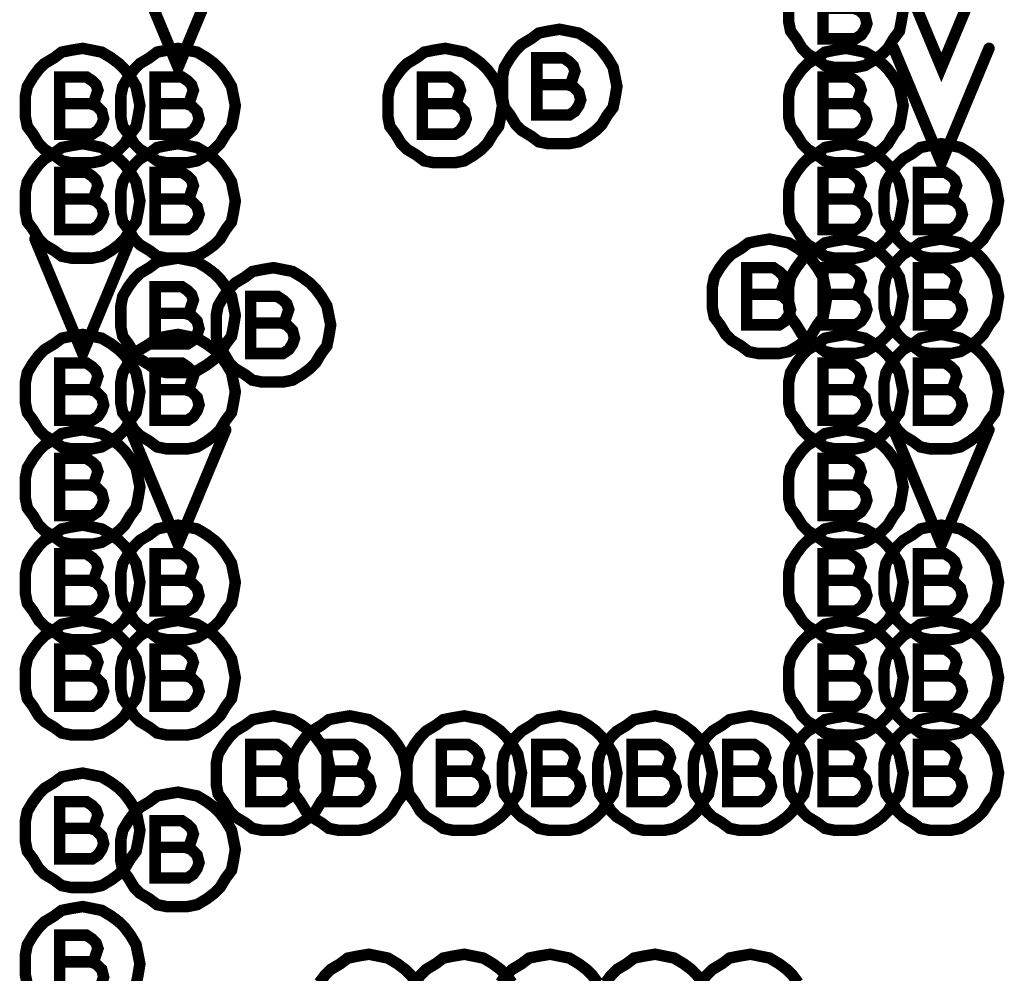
# Model space of a CAD drawing. Extents: x 28 to 61, y 24.9 to 46.
# Tile 49 of 96: x 37.972 to 38.488, y 32.055 to 32.555. Entities that reach past the tile are written whole.
import ezdxf

# ---------------------------------------------------------------- set-up
doc = ezdxf.new("R2010")
doc.units = 0
doc.layers.add('1', color=2, linetype='CONTINUOUS')

msp = doc.modelspace()

# ---------------------------------------------------------------- linework, layer by layer
at = {"layer": '1', "const_width": 0.006}
for points in [[(38.03, 32.59), (38.055, 32.53), (38.08, 32.59)], [(38.43, 32.59), (38.455, 32.53), (38.48, 32.59)], [(38.409, 32.561), (38.411, 32.562), (38.412, 32.565), (38.413, 32.568), (38.412, 32.571), (38.41, 32.573), (38.407, 32.575), (38.393, 32.575), (38.393, 32.545), (38.41, 32.545), (38.413, 32.547), (38.415, 32.55), (38.416, 32.553), (38.415, 32.557), (38.412, 32.56), (38.409, 32.561), (38.393, 32.561)], [(38.375, 32.56), (38.375, 32.554), (38.376, 32.549), (38.379, 32.545), (38.382, 32.54), (38.385, 32.537), (38.39, 32.534), (38.394, 32.531), (38.399, 32.53), (38.405, 32.53), (38.41, 32.53), (38.415, 32.531), (38.42, 32.534), (38.424, 32.537), (38.427, 32.54), (38.43, 32.545), (38.433, 32.549), (38.434, 32.554), (38.435, 32.56)], [(38.285, 32.52), (38.284, 32.525), (38.283, 32.53), (38.28, 32.535), (38.277, 32.539), (38.274, 32.542), (38.27, 32.545), (38.265, 32.548), (38.26, 32.549), (38.255, 32.55), (38.249, 32.549), (38.244, 32.548), (38.24, 32.545), (38.235, 32.542), (38.232, 32.539), (38.229, 32.535), (38.226, 32.53), (38.225, 32.525), (38.225, 32.52), (38.225, 32.514), (38.226, 32.509), (38.229, 32.505), (38.232, 32.5), (38.235, 32.497), (38.24, 32.494), (38.244, 32.491), (38.249, 32.49), (38.255, 32.49), (38.26, 32.49), (38.265, 32.491), (38.27, 32.494), (38.274, 32.497), (38.277, 32.5), (38.28, 32.505), (38.283, 32.509), (38.284, 32.514), (38.285, 32.52)], [(38.035, 32.51), (38.034, 32.515), (38.033, 32.52), (38.03, 32.525), (38.027, 32.529), (38.024, 32.532), (38.02, 32.535), (38.015, 32.538), (38.01, 32.539), (38.005, 32.54), (37.999, 32.539), (37.994, 32.538), (37.99, 32.535), (37.985, 32.532), (37.982, 32.529), (37.979, 32.525), (37.976, 32.52), (37.975, 32.515), (37.975, 32.51), (37.975, 32.504), (37.976, 32.499), (37.979, 32.495), (37.982, 32.49), (37.985, 32.487), (37.99, 32.484), (37.994, 32.481), (37.999, 32.48), (38.005, 32.48), (38.01, 32.48), (38.015, 32.481), (38.02, 32.484), (38.024, 32.487), (38.027, 32.49), (38.03, 32.495), (38.033, 32.499), (38.034, 32.504), (38.035, 32.51)], [(38.085, 32.51), (38.084, 32.515), (38.083, 32.52), (38.08, 32.525), (38.077, 32.529), (38.074, 32.532), (38.07, 32.535), (38.065, 32.538), (38.06, 32.539), (38.055, 32.54), (38.049, 32.539), (38.044, 32.538), (38.04, 32.535), (38.035, 32.532), (38.032, 32.529), (38.029, 32.525), (38.026, 32.52), (38.025, 32.515), (38.025, 32.51), (38.025, 32.504), (38.026, 32.499), (38.029, 32.495), (38.032, 32.49), (38.035, 32.487), (38.04, 32.484), (38.044, 32.481), (38.049, 32.48), (38.055, 32.48), (38.06, 32.48), (38.065, 32.481), (38.07, 32.484), (38.074, 32.487), (38.077, 32.49), (38.08, 32.495), (38.083, 32.499), (38.084, 32.504), (38.085, 32.51)], [(38.225, 32.51), (38.224, 32.515), (38.223, 32.52), (38.22, 32.525), (38.217, 32.529), (38.214, 32.532), (38.21, 32.535), (38.205, 32.538), (38.2, 32.539), (38.195, 32.54), (38.189, 32.539), (38.184, 32.538), (38.18, 32.535), (38.175, 32.532), (38.172, 32.529), (38.169, 32.525), (38.166, 32.52), (38.165, 32.515), (38.165, 32.51), (38.165, 32.504), (38.166, 32.499), (38.169, 32.495), (38.172, 32.49), (38.175, 32.487), (38.18, 32.484), (38.184, 32.481), (38.189, 32.48), (38.195, 32.48), (38.2, 32.48), (38.205, 32.481), (38.21, 32.484), (38.214, 32.487), (38.217, 32.49), (38.22, 32.495), (38.223, 32.499), (38.224, 32.504), (38.225, 32.51)], [(38.435, 32.51), (38.434, 32.515), (38.433, 32.52), (38.43, 32.525), (38.427, 32.529), (38.424, 32.532), (38.42, 32.535), (38.415, 32.538), (38.41, 32.539), (38.405, 32.54), (38.399, 32.539), (38.394, 32.538), (38.39, 32.535), (38.385, 32.532), (38.382, 32.529), (38.379, 32.525), (38.376, 32.52), (38.375, 32.515), (38.375, 32.51), (38.375, 32.504), (38.376, 32.499), (38.379, 32.495), (38.382, 32.49), (38.385, 32.487), (38.39, 32.484), (38.394, 32.481), (38.399, 32.48), (38.405, 32.48), (38.41, 32.48), (38.415, 32.481), (38.42, 32.484), (38.424, 32.487), (38.427, 32.49), (38.43, 32.495), (38.433, 32.499), (38.434, 32.504), (38.435, 32.51)], [(38.43, 32.54), (38.455, 32.48), (38.48, 32.54)], [(38.259, 32.521), (38.261, 32.522), (38.262, 32.525), (38.263, 32.528), (38.262, 32.531), (38.26, 32.533), (38.257, 32.535), (38.243, 32.535), (38.243, 32.505), (38.26, 32.505), (38.263, 32.507), (38.265, 32.51), (38.266, 32.513), (38.265, 32.517), (38.262, 32.52), (38.259, 32.521), (38.243, 32.521)], [(38.009, 32.511), (38.011, 32.512), (38.012, 32.515), (38.013, 32.518), (38.012, 32.521), (38.01, 32.523), (38.007, 32.525), (37.993, 32.525), (37.993, 32.495), (38.01, 32.495), (38.013, 32.497), (38.015, 32.5), (38.016, 32.503), (38.015, 32.507), (38.012, 32.51), (38.009, 32.511), (37.993, 32.511)], [(38.059, 32.511), (38.061, 32.512), (38.062, 32.515), (38.063, 32.518), (38.062, 32.521), (38.06, 32.523), (38.057, 32.525), (38.043, 32.525), (38.043, 32.495), (38.06, 32.495), (38.063, 32.497), (38.065, 32.5), (38.066, 32.503), (38.065, 32.507), (38.062, 32.51), (38.059, 32.511), (38.043, 32.511)], [(38.199, 32.511), (38.201, 32.512), (38.202, 32.515), (38.203, 32.518), (38.202, 32.521), (38.2, 32.523), (38.197, 32.525), (38.183, 32.525), (38.183, 32.495), (38.2, 32.495), (38.203, 32.497), (38.205, 32.5), (38.206, 32.503), (38.205, 32.507), (38.202, 32.51), (38.199, 32.511), (38.183, 32.511)], [(38.409, 32.511), (38.411, 32.512), (38.412, 32.515), (38.413, 32.518), (38.412, 32.521), (38.41, 32.523), (38.407, 32.525), (38.393, 32.525), (38.393, 32.495), (38.41, 32.495), (38.413, 32.497), (38.415, 32.5), (38.416, 32.503), (38.415, 32.507), (38.412, 32.51), (38.409, 32.511), (38.393, 32.511)], [(38.035, 32.46), (38.034, 32.465), (38.033, 32.47), (38.03, 32.475), (38.027, 32.479), (38.024, 32.482), (38.02, 32.485), (38.015, 32.488), (38.01, 32.489), (38.005, 32.49), (37.999, 32.489), (37.994, 32.488), (37.99, 32.485), (37.985, 32.482), (37.982, 32.479), (37.979, 32.475), (37.976, 32.47), (37.975, 32.465), (37.975, 32.46), (37.975, 32.454), (37.976, 32.449), (37.979, 32.445), (37.982, 32.44), (37.985, 32.437), (37.99, 32.434), (37.994, 32.431), (37.999, 32.43), (38.005, 32.43), (38.01, 32.43), (38.015, 32.431), (38.02, 32.434), (38.024, 32.437), (38.027, 32.44), (38.03, 32.445), (38.033, 32.449), (38.034, 32.454), (38.035, 32.46)], [(38.085, 32.46), (38.084, 32.465), (38.083, 32.47), (38.08, 32.475), (38.077, 32.479), (38.074, 32.482), (38.07, 32.485), (38.065, 32.488), (38.06, 32.489), (38.055, 32.49), (38.049, 32.489), (38.044, 32.488), (38.04, 32.485), (38.035, 32.482), (38.032, 32.479), (38.029, 32.475), (38.026, 32.47), (38.025, 32.465), (38.025, 32.46), (38.025, 32.454), (38.026, 32.449), (38.029, 32.445), (38.032, 32.44), (38.035, 32.437), (38.04, 32.434), (38.044, 32.431), (38.049, 32.43), (38.055, 32.43), (38.06, 32.43), (38.065, 32.431), (38.07, 32.434), (38.074, 32.437), (38.077, 32.44), (38.08, 32.445), (38.083, 32.449), (38.084, 32.454), (38.085, 32.46)], [(38.435, 32.46), (38.434, 32.465), (38.433, 32.47), (38.43, 32.475), (38.427, 32.479), (38.424, 32.482), (38.42, 32.485), (38.415, 32.488), (38.41, 32.489), (38.405, 32.49), (38.399, 32.489), (38.394, 32.488), (38.39, 32.485), (38.385, 32.482), (38.382, 32.479), (38.379, 32.475), (38.376, 32.47), (38.375, 32.465), (38.375, 32.46), (38.375, 32.454), (38.376, 32.449), (38.379, 32.445), (38.382, 32.44), (38.385, 32.437), (38.39, 32.434), (38.394, 32.431), (38.399, 32.43), (38.405, 32.43), (38.41, 32.43), (38.415, 32.431), (38.42, 32.434), (38.424, 32.437), (38.427, 32.44), (38.43, 32.445), (38.433, 32.449), (38.434, 32.454), (38.435, 32.46)], [(38.485, 32.46), (38.484, 32.465), (38.483, 32.47), (38.48, 32.475), (38.477, 32.479), (38.474, 32.482), (38.47, 32.485), (38.465, 32.488), (38.46, 32.489), (38.455, 32.49), (38.449, 32.489), (38.444, 32.488), (38.44, 32.485), (38.435, 32.482), (38.432, 32.479), (38.429, 32.475), (38.426, 32.47), (38.425, 32.465), (38.425, 32.46), (38.425, 32.454), (38.426, 32.449), (38.429, 32.445), (38.432, 32.44), (38.435, 32.437), (38.44, 32.434), (38.444, 32.431), (38.449, 32.43), (38.455, 32.43), (38.46, 32.43), (38.465, 32.431), (38.47, 32.434), (38.474, 32.437), (38.477, 32.44), (38.48, 32.445), (38.483, 32.449), (38.484, 32.454), (38.485, 32.46)], [(38.009, 32.461), (38.011, 32.462), (38.012, 32.465), (38.013, 32.468), (38.012, 32.471), (38.01, 32.473), (38.007, 32.475), (37.993, 32.475), (37.993, 32.445), (38.01, 32.445), (38.013, 32.447), (38.015, 32.45), (38.016, 32.453), (38.015, 32.457), (38.012, 32.46), (38.009, 32.461), (37.993, 32.461)], [(38.059, 32.461), (38.061, 32.462), (38.062, 32.465), (38.063, 32.468), (38.062, 32.471), (38.06, 32.473), (38.057, 32.475), (38.043, 32.475), (38.043, 32.445), (38.06, 32.445), (38.063, 32.447), (38.065, 32.45), (38.066, 32.453), (38.065, 32.457), (38.062, 32.46), (38.059, 32.461), (38.043, 32.461)], [(38.409, 32.461), (38.411, 32.462), (38.412, 32.465), (38.413, 32.468), (38.412, 32.471), (38.41, 32.473), (38.407, 32.475), (38.393, 32.475), (38.393, 32.445), (38.41, 32.445), (38.413, 32.447), (38.415, 32.45), (38.416, 32.453), (38.415, 32.457), (38.412, 32.46), (38.409, 32.461), (38.393, 32.461)], [(38.459, 32.461), (38.461, 32.462), (38.462, 32.465), (38.463, 32.468), (38.462, 32.471), (38.46, 32.473), (38.457, 32.475), (38.443, 32.475), (38.443, 32.445), (38.46, 32.445), (38.463, 32.447), (38.465, 32.45), (38.466, 32.453), (38.465, 32.457), (38.462, 32.46), (38.459, 32.461), (38.443, 32.461)], [(37.98, 32.44), (38.005, 32.38), (38.03, 32.44)], [(38.395, 32.41), (38.394, 32.415), (38.393, 32.42), (38.39, 32.425), (38.387, 32.429), (38.384, 32.432), (38.38, 32.435), (38.375, 32.438), (38.37, 32.439), (38.365, 32.44), (38.359, 32.439), (38.354, 32.438), (38.35, 32.435), (38.345, 32.432), (38.342, 32.429), (38.339, 32.425), (38.336, 32.42), (38.335, 32.415), (38.335, 32.41), (38.335, 32.404), (38.336, 32.399), (38.339, 32.395), (38.342, 32.39), (38.345, 32.387), (38.35, 32.384), (38.354, 32.381), (38.359, 32.38), (38.365, 32.38), (38.37, 32.38), (38.375, 32.381), (38.38, 32.384), (38.384, 32.387), (38.387, 32.39), (38.39, 32.395), (38.393, 32.399), (38.394, 32.404), (38.395, 32.41)], [(38.435, 32.41), (38.434, 32.415), (38.433, 32.42), (38.43, 32.425), (38.427, 32.429), (38.424, 32.432), (38.42, 32.435), (38.415, 32.438), (38.41, 32.439), (38.405, 32.44), (38.399, 32.439), (38.394, 32.438), (38.39, 32.435), (38.385, 32.432), (38.382, 32.429), (38.379, 32.425), (38.376, 32.42), (38.375, 32.415), (38.375, 32.41), (38.375, 32.404), (38.376, 32.399), (38.379, 32.395), (38.382, 32.39), (38.385, 32.387), (38.39, 32.384), (38.394, 32.381), (38.399, 32.38), (38.405, 32.38), (38.41, 32.38), (38.415, 32.381), (38.42, 32.384), (38.424, 32.387), (38.427, 32.39), (38.43, 32.395), (38.433, 32.399), (38.434, 32.404), (38.435, 32.41)], [(38.485, 32.41), (38.484, 32.415), (38.483, 32.42), (38.48, 32.425), (38.477, 32.429), (38.474, 32.432), (38.47, 32.435), (38.465, 32.438), (38.46, 32.439), (38.455, 32.44), (38.449, 32.439), (38.444, 32.438), (38.44, 32.435), (38.435, 32.432), (38.432, 32.429), (38.429, 32.425), (38.426, 32.42), (38.425, 32.415), (38.425, 32.41), (38.425, 32.404), (38.426, 32.399), (38.429, 32.395), (38.432, 32.39), (38.435, 32.387), (38.44, 32.384), (38.444, 32.381), (38.449, 32.38), (38.455, 32.38), (38.46, 32.38), (38.465, 32.381), (38.47, 32.384), (38.474, 32.387), (38.477, 32.39), (38.48, 32.395), (38.483, 32.399), (38.484, 32.404), (38.485, 32.41)], [(38.085, 32.4), (38.084, 32.405), (38.083, 32.41), (38.08, 32.415), (38.077, 32.419), (38.074, 32.422), (38.07, 32.425), (38.065, 32.428), (38.06, 32.429), (38.055, 32.43), (38.049, 32.429), (38.044, 32.428), (38.04, 32.425), (38.035, 32.422), (38.032, 32.419), (38.029, 32.415), (38.026, 32.41), (38.025, 32.405), (38.025, 32.4), (38.025, 32.394), (38.026, 32.389), (38.029, 32.385), (38.032, 32.38), (38.035, 32.377), (38.04, 32.374), (38.044, 32.371), (38.049, 32.37), (38.055, 32.37), (38.06, 32.37), (38.065, 32.371), (38.07, 32.374), (38.074, 32.377), (38.077, 32.38), (38.08, 32.385), (38.083, 32.389), (38.084, 32.394), (38.085, 32.4)], [(38.135, 32.395), (38.134, 32.4), (38.133, 32.405), (38.13, 32.41), (38.127, 32.414), (38.124, 32.417), (38.12, 32.42), (38.115, 32.423), (38.11, 32.424), (38.105, 32.425), (38.099, 32.424), (38.094, 32.423), (38.09, 32.42), (38.085, 32.417), (38.082, 32.414), (38.079, 32.41), (38.076, 32.405), (38.075, 32.4), (38.075, 32.395), (38.075, 32.389), (38.076, 32.384), (38.079, 32.38), (38.082, 32.375), (38.085, 32.372), (38.09, 32.369), (38.094, 32.366), (38.099, 32.365), (38.105, 32.365), (38.11, 32.365), (38.115, 32.366), (38.12, 32.369), (38.124, 32.372), (38.127, 32.375), (38.13, 32.38), (38.133, 32.384), (38.134, 32.389), (38.135, 32.395)], [(38.369, 32.411), (38.371, 32.412), (38.372, 32.415), (38.373, 32.418), (38.372, 32.421), (38.37, 32.423), (38.367, 32.425), (38.353, 32.425), (38.353, 32.395), (38.37, 32.395), (38.373, 32.397), (38.375, 32.4), (38.376, 32.403), (38.375, 32.407), (38.372, 32.41), (38.369, 32.411), (38.353, 32.411)], [(38.409, 32.411), (38.411, 32.412), (38.412, 32.415), (38.413, 32.418), (38.412, 32.421), (38.41, 32.423), (38.407, 32.425), (38.393, 32.425), (38.393, 32.395), (38.41, 32.395), (38.413, 32.397), (38.415, 32.4), (38.416, 32.403), (38.415, 32.407), (38.412, 32.41), (38.409, 32.411), (38.393, 32.411)], [(38.459, 32.411), (38.461, 32.412), (38.462, 32.415), (38.463, 32.418), (38.462, 32.421), (38.46, 32.423), (38.457, 32.425), (38.443, 32.425), (38.443, 32.395), (38.46, 32.395), (38.463, 32.397), (38.465, 32.4), (38.466, 32.403), (38.465, 32.407), (38.462, 32.41), (38.459, 32.411), (38.443, 32.411)], [(38.059, 32.401), (38.061, 32.402), (38.062, 32.405), (38.063, 32.408), (38.062, 32.411), (38.06, 32.413), (38.057, 32.415), (38.043, 32.415), (38.043, 32.385), (38.06, 32.385), (38.063, 32.387), (38.065, 32.39), (38.066, 32.393), (38.065, 32.397), (38.062, 32.4), (38.059, 32.401), (38.043, 32.401)], [(38.109, 32.396), (38.111, 32.397), (38.112, 32.4), (38.113, 32.403), (38.112, 32.406), (38.11, 32.408), (38.107, 32.41), (38.093, 32.41), (38.093, 32.38), (38.11, 32.38), (38.113, 32.382), (38.115, 32.385), (38.116, 32.388), (38.115, 32.392), (38.112, 32.395), (38.109, 32.396), (38.093, 32.396)], [(38.035, 32.36), (38.034, 32.365), (38.033, 32.37), (38.03, 32.375), (38.027, 32.379), (38.024, 32.382), (38.02, 32.385), (38.015, 32.388), (38.01, 32.389), (38.005, 32.39), (37.999, 32.389), (37.994, 32.388), (37.99, 32.385), (37.985, 32.382), (37.982, 32.379), (37.979, 32.375), (37.976, 32.37), (37.975, 32.365), (37.975, 32.36), (37.975, 32.354), (37.976, 32.349), (37.979, 32.345), (37.982, 32.34), (37.985, 32.337), (37.99, 32.334), (37.994, 32.331), (37.999, 32.33), (38.005, 32.33), (38.01, 32.33), (38.015, 32.331), (38.02, 32.334), (38.024, 32.337), (38.027, 32.34), (38.03, 32.345), (38.033, 32.349), (38.034, 32.354), (38.035, 32.36)], [(38.085, 32.36), (38.084, 32.365), (38.083, 32.37), (38.08, 32.375), (38.077, 32.379), (38.074, 32.382), (38.07, 32.385), (38.065, 32.388), (38.06, 32.389), (38.055, 32.39), (38.049, 32.389), (38.044, 32.388), (38.04, 32.385), (38.035, 32.382), (38.032, 32.379), (38.029, 32.375), (38.026, 32.37), (38.025, 32.365), (38.025, 32.36), (38.025, 32.354), (38.026, 32.349), (38.029, 32.345), (38.032, 32.34), (38.035, 32.337), (38.04, 32.334), (38.044, 32.331), (38.049, 32.33), (38.055, 32.33), (38.06, 32.33), (38.065, 32.331), (38.07, 32.334), (38.074, 32.337), (38.077, 32.34), (38.08, 32.345), (38.083, 32.349), (38.084, 32.354), (38.085, 32.36)], [(38.435, 32.36), (38.434, 32.365), (38.433, 32.37), (38.43, 32.375), (38.427, 32.379), (38.424, 32.382), (38.42, 32.385), (38.415, 32.388), (38.41, 32.389), (38.405, 32.39), (38.399, 32.389), (38.394, 32.388), (38.39, 32.385), (38.385, 32.382), (38.382, 32.379), (38.379, 32.375), (38.376, 32.37), (38.375, 32.365), (38.375, 32.36), (38.375, 32.354), (38.376, 32.349), (38.379, 32.345), (38.382, 32.34), (38.385, 32.337), (38.39, 32.334), (38.394, 32.331), (38.399, 32.33), (38.405, 32.33), (38.41, 32.33), (38.415, 32.331), (38.42, 32.334), (38.424, 32.337), (38.427, 32.34), (38.43, 32.345), (38.433, 32.349), (38.434, 32.354), (38.435, 32.36)], [(38.485, 32.36), (38.484, 32.365), (38.483, 32.37), (38.48, 32.375), (38.477, 32.379), (38.474, 32.382), (38.47, 32.385), (38.465, 32.388), (38.46, 32.389), (38.455, 32.39), (38.449, 32.389), (38.444, 32.388), (38.44, 32.385), (38.435, 32.382), (38.432, 32.379), (38.429, 32.375), (38.426, 32.37), (38.425, 32.365), (38.425, 32.36), (38.425, 32.354), (38.426, 32.349), (38.429, 32.345), (38.432, 32.34), (38.435, 32.337), (38.44, 32.334), (38.444, 32.331), (38.449, 32.33), (38.455, 32.33), (38.46, 32.33), (38.465, 32.331), (38.47, 32.334), (38.474, 32.337), (38.477, 32.34), (38.48, 32.345), (38.483, 32.349), (38.484, 32.354), (38.485, 32.36)], [(38.009, 32.361), (38.011, 32.362), (38.012, 32.365), (38.013, 32.368), (38.012, 32.371), (38.01, 32.373), (38.007, 32.375), (37.993, 32.375), (37.993, 32.345), (38.01, 32.345), (38.013, 32.347), (38.015, 32.35), (38.016, 32.353), (38.015, 32.357), (38.012, 32.36), (38.009, 32.361), (37.993, 32.361)], [(38.059, 32.361), (38.061, 32.362), (38.062, 32.365), (38.063, 32.368), (38.062, 32.371), (38.06, 32.373), (38.057, 32.375), (38.043, 32.375), (38.043, 32.345), (38.06, 32.345), (38.063, 32.347), (38.065, 32.35), (38.066, 32.353), (38.065, 32.357), (38.062, 32.36), (38.059, 32.361), (38.043, 32.361)], [(38.409, 32.361), (38.411, 32.362), (38.412, 32.365), (38.413, 32.368), (38.412, 32.371), (38.41, 32.373), (38.407, 32.375), (38.393, 32.375), (38.393, 32.345), (38.41, 32.345), (38.413, 32.347), (38.415, 32.35), (38.416, 32.353), (38.415, 32.357), (38.412, 32.36), (38.409, 32.361), (38.393, 32.361)], [(38.459, 32.361), (38.461, 32.362), (38.462, 32.365), (38.463, 32.368), (38.462, 32.371), (38.46, 32.373), (38.457, 32.375), (38.443, 32.375), (38.443, 32.345), (38.46, 32.345), (38.463, 32.347), (38.465, 32.35), (38.466, 32.353), (38.465, 32.357), (38.462, 32.36), (38.459, 32.361), (38.443, 32.361)], [(38.035, 32.31), (38.034, 32.315), (38.033, 32.32), (38.03, 32.325), (38.027, 32.329), (38.024, 32.332), (38.02, 32.335), (38.015, 32.338), (38.01, 32.339), (38.005, 32.34), (37.999, 32.339), (37.994, 32.338), (37.99, 32.335), (37.985, 32.332), (37.982, 32.329), (37.979, 32.325), (37.976, 32.32), (37.975, 32.315), (37.975, 32.31), (37.975, 32.304), (37.976, 32.299), (37.979, 32.295), (37.982, 32.29), (37.985, 32.287), (37.99, 32.284), (37.994, 32.281), (37.999, 32.28), (38.005, 32.28), (38.01, 32.28), (38.015, 32.281), (38.02, 32.284), (38.024, 32.287), (38.027, 32.29), (38.03, 32.295), (38.033, 32.299), (38.034, 32.304), (38.035, 32.31)], [(38.03, 32.34), (38.055, 32.28), (38.08, 32.34)], [(38.435, 32.31), (38.434, 32.315), (38.433, 32.32), (38.43, 32.325), (38.427, 32.329), (38.424, 32.332), (38.42, 32.335), (38.415, 32.338), (38.41, 32.339), (38.405, 32.34), (38.399, 32.339), (38.394, 32.338), (38.39, 32.335), (38.385, 32.332), (38.382, 32.329), (38.379, 32.325), (38.376, 32.32), (38.375, 32.315), (38.375, 32.31), (38.375, 32.304), (38.376, 32.299), (38.379, 32.295), (38.382, 32.29), (38.385, 32.287), (38.39, 32.284), (38.394, 32.281), (38.399, 32.28), (38.405, 32.28), (38.41, 32.28), (38.415, 32.281), (38.42, 32.284), (38.424, 32.287), (38.427, 32.29), (38.43, 32.295), (38.433, 32.299), (38.434, 32.304), (38.435, 32.31)], [(38.43, 32.34), (38.455, 32.28), (38.48, 32.34)], [(38.009, 32.311), (38.011, 32.312), (38.012, 32.315), (38.013, 32.318), (38.012, 32.321), (38.01, 32.323), (38.007, 32.325), (37.993, 32.325), (37.993, 32.295), (38.01, 32.295), (38.013, 32.297), (38.015, 32.3), (38.016, 32.303), (38.015, 32.307), (38.012, 32.31), (38.009, 32.311), (37.993, 32.311)], [(38.409, 32.311), (38.411, 32.312), (38.412, 32.315), (38.413, 32.318), (38.412, 32.321), (38.41, 32.323), (38.407, 32.325), (38.393, 32.325), (38.393, 32.295), (38.41, 32.295), (38.413, 32.297), (38.415, 32.3), (38.416, 32.303), (38.415, 32.307), (38.412, 32.31), (38.409, 32.311), (38.393, 32.311)], [(38.035, 32.26), (38.034, 32.265), (38.033, 32.27), (38.03, 32.275), (38.027, 32.279), (38.024, 32.282), (38.02, 32.285), (38.015, 32.288), (38.01, 32.289), (38.005, 32.29), (37.999, 32.289), (37.994, 32.288), (37.99, 32.285), (37.985, 32.282), (37.982, 32.279), (37.979, 32.275), (37.976, 32.27), (37.975, 32.265), (37.975, 32.26), (37.975, 32.254), (37.976, 32.249), (37.979, 32.245), (37.982, 32.24), (37.985, 32.237), (37.99, 32.234), (37.994, 32.231), (37.999, 32.23), (38.005, 32.23), (38.01, 32.23), (38.015, 32.231), (38.02, 32.234), (38.024, 32.237), (38.027, 32.24), (38.03, 32.245), (38.033, 32.249), (38.034, 32.254), (38.035, 32.26)], [(38.085, 32.26), (38.084, 32.265), (38.083, 32.27), (38.08, 32.275), (38.077, 32.279), (38.074, 32.282), (38.07, 32.285), (38.065, 32.288), (38.06, 32.289), (38.055, 32.29), (38.049, 32.289), (38.044, 32.288), (38.04, 32.285), (38.035, 32.282), (38.032, 32.279), (38.029, 32.275), (38.026, 32.27), (38.025, 32.265), (38.025, 32.26), (38.025, 32.254), (38.026, 32.249), (38.029, 32.245), (38.032, 32.24), (38.035, 32.237), (38.04, 32.234), (38.044, 32.231), (38.049, 32.23), (38.055, 32.23), (38.06, 32.23), (38.065, 32.231), (38.07, 32.234), (38.074, 32.237), (38.077, 32.24), (38.08, 32.245), (38.083, 32.249), (38.084, 32.254), (38.085, 32.26)], [(38.435, 32.26), (38.434, 32.265), (38.433, 32.27), (38.43, 32.275), (38.427, 32.279), (38.424, 32.282), (38.42, 32.285), (38.415, 32.288), (38.41, 32.289), (38.405, 32.29), (38.399, 32.289), (38.394, 32.288), (38.39, 32.285), (38.385, 32.282), (38.382, 32.279), (38.379, 32.275), (38.376, 32.27), (38.375, 32.265), (38.375, 32.26), (38.375, 32.254), (38.376, 32.249), (38.379, 32.245), (38.382, 32.24), (38.385, 32.237), (38.39, 32.234), (38.394, 32.231), (38.399, 32.23), (38.405, 32.23), (38.41, 32.23), (38.415, 32.231), (38.42, 32.234), (38.424, 32.237), (38.427, 32.24), (38.43, 32.245), (38.433, 32.249), (38.434, 32.254), (38.435, 32.26)], [(38.485, 32.26), (38.484, 32.265), (38.483, 32.27), (38.48, 32.275), (38.477, 32.279), (38.474, 32.282), (38.47, 32.285), (38.465, 32.288), (38.46, 32.289), (38.455, 32.29), (38.449, 32.289), (38.444, 32.288), (38.44, 32.285), (38.435, 32.282), (38.432, 32.279), (38.429, 32.275), (38.426, 32.27), (38.425, 32.265), (38.425, 32.26), (38.425, 32.254), (38.426, 32.249), (38.429, 32.245), (38.432, 32.24), (38.435, 32.237), (38.44, 32.234), (38.444, 32.231), (38.449, 32.23), (38.455, 32.23), (38.46, 32.23), (38.465, 32.231), (38.47, 32.234), (38.474, 32.237), (38.477, 32.24), (38.48, 32.245), (38.483, 32.249), (38.484, 32.254), (38.485, 32.26)], [(38.009, 32.261), (38.011, 32.262), (38.012, 32.265), (38.013, 32.268), (38.012, 32.271), (38.01, 32.273), (38.007, 32.275), (37.993, 32.275), (37.993, 32.245), (38.01, 32.245), (38.013, 32.247), (38.015, 32.25), (38.016, 32.253), (38.015, 32.257), (38.012, 32.26), (38.009, 32.261), (37.993, 32.261)], [(38.059, 32.261), (38.061, 32.262), (38.062, 32.265), (38.063, 32.268), (38.062, 32.271), (38.06, 32.273), (38.057, 32.275), (38.043, 32.275), (38.043, 32.245), (38.06, 32.245), (38.063, 32.247), (38.065, 32.25), (38.066, 32.253), (38.065, 32.257), (38.062, 32.26), (38.059, 32.261), (38.043, 32.261)], [(38.409, 32.261), (38.411, 32.262), (38.412, 32.265), (38.413, 32.268), (38.412, 32.271), (38.41, 32.273), (38.407, 32.275), (38.393, 32.275), (38.393, 32.245), (38.41, 32.245), (38.413, 32.247), (38.415, 32.25), (38.416, 32.253), (38.415, 32.257), (38.412, 32.26), (38.409, 32.261), (38.393, 32.261)], [(38.459, 32.261), (38.461, 32.262), (38.462, 32.265), (38.463, 32.268), (38.462, 32.271), (38.46, 32.273), (38.457, 32.275), (38.443, 32.275), (38.443, 32.245), (38.46, 32.245), (38.463, 32.247), (38.465, 32.25), (38.466, 32.253), (38.465, 32.257), (38.462, 32.26), (38.459, 32.261), (38.443, 32.261)], [(38.035, 32.21), (38.034, 32.215), (38.033, 32.22), (38.03, 32.225), (38.027, 32.229), (38.024, 32.232), (38.02, 32.235), (38.015, 32.238), (38.01, 32.239), (38.005, 32.24), (37.999, 32.239), (37.994, 32.238), (37.99, 32.235), (37.985, 32.232), (37.982, 32.229), (37.979, 32.225), (37.976, 32.22), (37.975, 32.215), (37.975, 32.21), (37.975, 32.204), (37.976, 32.199), (37.979, 32.195), (37.982, 32.19), (37.985, 32.187), (37.99, 32.184), (37.994, 32.181), (37.999, 32.18), (38.005, 32.18), (38.01, 32.18), (38.015, 32.181), (38.02, 32.184), (38.024, 32.187), (38.027, 32.19), (38.03, 32.195), (38.033, 32.199), (38.034, 32.204), (38.035, 32.21)], [(38.085, 32.21), (38.084, 32.215), (38.083, 32.22), (38.08, 32.225), (38.077, 32.229), (38.074, 32.232), (38.07, 32.235), (38.065, 32.238), (38.06, 32.239), (38.055, 32.24), (38.049, 32.239), (38.044, 32.238), (38.04, 32.235), (38.035, 32.232), (38.032, 32.229), (38.029, 32.225), (38.026, 32.22), (38.025, 32.215), (38.025, 32.21), (38.025, 32.204), (38.026, 32.199), (38.029, 32.195), (38.032, 32.19), (38.035, 32.187), (38.04, 32.184), (38.044, 32.181), (38.049, 32.18), (38.055, 32.18), (38.06, 32.18), (38.065, 32.181), (38.07, 32.184), (38.074, 32.187), (38.077, 32.19), (38.08, 32.195), (38.083, 32.199), (38.084, 32.204), (38.085, 32.21)], [(38.435, 32.21), (38.434, 32.215), (38.433, 32.22), (38.43, 32.225), (38.427, 32.229), (38.424, 32.232), (38.42, 32.235), (38.415, 32.238), (38.41, 32.239), (38.405, 32.24), (38.399, 32.239), (38.394, 32.238), (38.39, 32.235), (38.385, 32.232), (38.382, 32.229), (38.379, 32.225), (38.376, 32.22), (38.375, 32.215), (38.375, 32.21), (38.375, 32.204), (38.376, 32.199), (38.379, 32.195), (38.382, 32.19), (38.385, 32.187), (38.39, 32.184), (38.394, 32.181), (38.399, 32.18), (38.405, 32.18), (38.41, 32.18), (38.415, 32.181), (38.42, 32.184), (38.424, 32.187), (38.427, 32.19), (38.43, 32.195), (38.433, 32.199), (38.434, 32.204), (38.435, 32.21)], [(38.485, 32.21), (38.484, 32.215), (38.483, 32.22), (38.48, 32.225), (38.477, 32.229), (38.474, 32.232), (38.47, 32.235), (38.465, 32.238), (38.46, 32.239), (38.455, 32.24), (38.449, 32.239), (38.444, 32.238), (38.44, 32.235), (38.435, 32.232), (38.432, 32.229), (38.429, 32.225), (38.426, 32.22), (38.425, 32.215), (38.425, 32.21), (38.425, 32.204), (38.426, 32.199), (38.429, 32.195), (38.432, 32.19), (38.435, 32.187), (38.44, 32.184), (38.444, 32.181), (38.449, 32.18), (38.455, 32.18), (38.46, 32.18), (38.465, 32.181), (38.47, 32.184), (38.474, 32.187), (38.477, 32.19), (38.48, 32.195), (38.483, 32.199), (38.484, 32.204), (38.485, 32.21)], [(38.009, 32.211), (38.011, 32.212), (38.012, 32.215), (38.013, 32.218), (38.012, 32.221), (38.01, 32.223), (38.007, 32.225), (37.993, 32.225), (37.993, 32.195), (38.01, 32.195), (38.013, 32.197), (38.015, 32.2), (38.016, 32.203), (38.015, 32.207), (38.012, 32.21), (38.009, 32.211), (37.993, 32.211)], [(38.059, 32.211), (38.061, 32.212), (38.062, 32.215), (38.063, 32.218), (38.062, 32.221), (38.06, 32.223), (38.057, 32.225), (38.043, 32.225), (38.043, 32.195), (38.06, 32.195), (38.063, 32.197), (38.065, 32.2), (38.066, 32.203), (38.065, 32.207), (38.062, 32.21), (38.059, 32.211), (38.043, 32.211)], [(38.409, 32.211), (38.411, 32.212), (38.412, 32.215), (38.413, 32.218), (38.412, 32.221), (38.41, 32.223), (38.407, 32.225), (38.393, 32.225), (38.393, 32.195), (38.41, 32.195), (38.413, 32.197), (38.415, 32.2), (38.416, 32.203), (38.415, 32.207), (38.412, 32.21), (38.409, 32.211), (38.393, 32.211)], [(38.459, 32.211), (38.461, 32.212), (38.462, 32.215), (38.463, 32.218), (38.462, 32.221), (38.46, 32.223), (38.457, 32.225), (38.443, 32.225), (38.443, 32.195), (38.46, 32.195), (38.463, 32.197), (38.465, 32.2), (38.466, 32.203), (38.465, 32.207), (38.462, 32.21), (38.459, 32.211), (38.443, 32.211)], [(38.135, 32.16), (38.134, 32.165), (38.133, 32.17), (38.13, 32.175), (38.127, 32.179), (38.124, 32.182), (38.12, 32.185), (38.115, 32.188), (38.11, 32.189), (38.105, 32.19), (38.099, 32.189), (38.094, 32.188), (38.09, 32.185), (38.085, 32.182), (38.082, 32.179), (38.079, 32.175), (38.076, 32.17), (38.075, 32.165), (38.075, 32.16), (38.075, 32.154), (38.076, 32.149), (38.079, 32.145), (38.082, 32.14), (38.085, 32.137), (38.09, 32.134), (38.094, 32.131), (38.099, 32.13), (38.105, 32.13), (38.11, 32.13), (38.115, 32.131), (38.12, 32.134), (38.124, 32.137), (38.127, 32.14), (38.13, 32.145), (38.133, 32.149), (38.134, 32.154), (38.135, 32.16)], [(38.175, 32.16), (38.174, 32.165), (38.173, 32.17), (38.17, 32.175), (38.167, 32.179), (38.164, 32.182), (38.16, 32.185), (38.155, 32.188), (38.15, 32.189), (38.145, 32.19), (38.139, 32.189), (38.134, 32.188), (38.13, 32.185), (38.125, 32.182), (38.122, 32.179), (38.119, 32.175), (38.116, 32.17), (38.115, 32.165), (38.115, 32.16), (38.115, 32.154), (38.116, 32.149), (38.119, 32.145), (38.122, 32.14), (38.125, 32.137), (38.13, 32.134), (38.134, 32.131), (38.139, 32.13), (38.145, 32.13), (38.15, 32.13), (38.155, 32.131), (38.16, 32.134), (38.164, 32.137), (38.167, 32.14), (38.17, 32.145), (38.173, 32.149), (38.174, 32.154), (38.175, 32.16)], [(38.235, 32.16), (38.234, 32.165), (38.233, 32.17), (38.23, 32.175), (38.227, 32.179), (38.224, 32.182), (38.22, 32.185), (38.215, 32.188), (38.21, 32.189), (38.205, 32.19), (38.199, 32.189), (38.194, 32.188), (38.19, 32.185), (38.185, 32.182), (38.182, 32.179), (38.179, 32.175), (38.176, 32.17), (38.175, 32.165), (38.175, 32.16), (38.175, 32.154), (38.176, 32.149), (38.179, 32.145), (38.182, 32.14), (38.185, 32.137), (38.19, 32.134), (38.194, 32.131), (38.199, 32.13), (38.205, 32.13), (38.21, 32.13), (38.215, 32.131), (38.22, 32.134), (38.224, 32.137), (38.227, 32.14), (38.23, 32.145), (38.233, 32.149), (38.234, 32.154), (38.235, 32.16)], [(38.285, 32.16), (38.284, 32.165), (38.283, 32.17), (38.28, 32.175), (38.277, 32.179), (38.274, 32.182), (38.27, 32.185), (38.265, 32.188), (38.26, 32.189), (38.255, 32.19), (38.249, 32.189), (38.244, 32.188), (38.24, 32.185), (38.235, 32.182), (38.232, 32.179), (38.229, 32.175), (38.226, 32.17), (38.225, 32.165), (38.225, 32.16), (38.225, 32.154), (38.226, 32.149), (38.229, 32.145), (38.232, 32.14), (38.235, 32.137), (38.24, 32.134), (38.244, 32.131), (38.249, 32.13), (38.255, 32.13), (38.26, 32.13), (38.265, 32.131), (38.27, 32.134), (38.274, 32.137), (38.277, 32.14), (38.28, 32.145), (38.283, 32.149), (38.284, 32.154), (38.285, 32.16)], [(38.335, 32.16), (38.334, 32.165), (38.333, 32.17), (38.33, 32.175), (38.327, 32.179), (38.324, 32.182), (38.32, 32.185), (38.315, 32.188), (38.31, 32.189), (38.305, 32.19), (38.299, 32.189), (38.294, 32.188), (38.29, 32.185), (38.285, 32.182), (38.282, 32.179), (38.279, 32.175), (38.276, 32.17), (38.275, 32.165), (38.275, 32.16), (38.275, 32.154), (38.276, 32.149), (38.279, 32.145), (38.282, 32.14), (38.285, 32.137), (38.29, 32.134), (38.294, 32.131), (38.299, 32.13), (38.305, 32.13), (38.31, 32.13), (38.315, 32.131), (38.32, 32.134), (38.324, 32.137), (38.327, 32.14), (38.33, 32.145), (38.333, 32.149), (38.334, 32.154), (38.335, 32.16)], [(38.385, 32.16), (38.384, 32.165), (38.383, 32.17), (38.38, 32.175), (38.377, 32.179), (38.374, 32.182), (38.37, 32.185), (38.365, 32.188), (38.36, 32.189), (38.355, 32.19), (38.349, 32.189), (38.344, 32.188), (38.34, 32.185), (38.335, 32.182), (38.332, 32.179), (38.329, 32.175), (38.326, 32.17), (38.325, 32.165), (38.325, 32.16), (38.325, 32.154), (38.326, 32.149), (38.329, 32.145), (38.332, 32.14), (38.335, 32.137), (38.34, 32.134), (38.344, 32.131), (38.349, 32.13), (38.355, 32.13), (38.36, 32.13), (38.365, 32.131), (38.37, 32.134), (38.374, 32.137), (38.377, 32.14), (38.38, 32.145), (38.383, 32.149), (38.384, 32.154), (38.385, 32.16)], [(38.435, 32.16), (38.434, 32.165), (38.433, 32.17), (38.43, 32.175), (38.427, 32.179), (38.424, 32.182), (38.42, 32.185), (38.415, 32.188), (38.41, 32.189), (38.405, 32.19), (38.399, 32.189), (38.394, 32.188), (38.39, 32.185), (38.385, 32.182), (38.382, 32.179), (38.379, 32.175), (38.376, 32.17), (38.375, 32.165), (38.375, 32.16), (38.375, 32.154), (38.376, 32.149), (38.379, 32.145), (38.382, 32.14), (38.385, 32.137), (38.39, 32.134), (38.394, 32.131), (38.399, 32.13), (38.405, 32.13), (38.41, 32.13), (38.415, 32.131), (38.42, 32.134), (38.424, 32.137), (38.427, 32.14), (38.43, 32.145), (38.433, 32.149), (38.434, 32.154), (38.435, 32.16)], [(38.485, 32.16), (38.484, 32.165), (38.483, 32.17), (38.48, 32.175), (38.477, 32.179), (38.474, 32.182), (38.47, 32.185), (38.465, 32.188), (38.46, 32.189), (38.455, 32.19), (38.449, 32.189), (38.444, 32.188), (38.44, 32.185), (38.435, 32.182), (38.432, 32.179), (38.429, 32.175), (38.426, 32.17), (38.425, 32.165), (38.425, 32.16), (38.425, 32.154), (38.426, 32.149), (38.429, 32.145), (38.432, 32.14), (38.435, 32.137), (38.44, 32.134), (38.444, 32.131), (38.449, 32.13), (38.455, 32.13), (38.46, 32.13), (38.465, 32.131), (38.47, 32.134), (38.474, 32.137), (38.477, 32.14), (38.48, 32.145), (38.483, 32.149), (38.484, 32.154), (38.485, 32.16)], [(38.109, 32.161), (38.111, 32.162), (38.112, 32.165), (38.113, 32.168), (38.112, 32.171), (38.11, 32.173), (38.107, 32.175), (38.093, 32.175), (38.093, 32.145), (38.11, 32.145), (38.113, 32.147), (38.115, 32.15), (38.116, 32.153), (38.115, 32.157), (38.112, 32.16), (38.109, 32.161), (38.093, 32.161)], [(38.149, 32.161), (38.151, 32.162), (38.152, 32.165), (38.153, 32.168), (38.152, 32.171), (38.15, 32.173), (38.147, 32.175), (38.133, 32.175), (38.133, 32.145), (38.15, 32.145), (38.153, 32.147), (38.155, 32.15), (38.156, 32.153), (38.155, 32.157), (38.152, 32.16), (38.149, 32.161), (38.133, 32.161)], [(38.209, 32.161), (38.211, 32.162), (38.212, 32.165), (38.213, 32.168), (38.212, 32.171), (38.21, 32.173), (38.207, 32.175), (38.193, 32.175), (38.193, 32.145), (38.21, 32.145), (38.213, 32.147), (38.215, 32.15), (38.216, 32.153), (38.215, 32.157), (38.212, 32.16), (38.209, 32.161), (38.193, 32.161)], [(38.259, 32.161), (38.261, 32.162), (38.262, 32.165), (38.263, 32.168), (38.262, 32.171), (38.26, 32.173), (38.257, 32.175), (38.243, 32.175), (38.243, 32.145), (38.26, 32.145), (38.263, 32.147), (38.265, 32.15), (38.266, 32.153), (38.265, 32.157), (38.262, 32.16), (38.259, 32.161), (38.243, 32.161)], [(38.309, 32.161), (38.311, 32.162), (38.312, 32.165), (38.313, 32.168), (38.312, 32.171), (38.31, 32.173), (38.307, 32.175), (38.293, 32.175), (38.293, 32.145), (38.31, 32.145), (38.313, 32.147), (38.315, 32.15), (38.316, 32.153), (38.315, 32.157), (38.312, 32.16), (38.309, 32.161), (38.293, 32.161)], [(38.359, 32.161), (38.361, 32.162), (38.362, 32.165), (38.363, 32.168), (38.362, 32.171), (38.36, 32.173), (38.357, 32.175), (38.343, 32.175), (38.343, 32.145), (38.36, 32.145), (38.363, 32.147), (38.365, 32.15), (38.366, 32.153), (38.365, 32.157), (38.362, 32.16), (38.359, 32.161), (38.343, 32.161)], [(38.409, 32.161), (38.411, 32.162), (38.412, 32.165), (38.413, 32.168), (38.412, 32.171), (38.41, 32.173), (38.407, 32.175), (38.393, 32.175), (38.393, 32.145), (38.41, 32.145), (38.413, 32.147), (38.415, 32.15), (38.416, 32.153), (38.415, 32.157), (38.412, 32.16), (38.409, 32.161), (38.393, 32.161)], [(38.459, 32.161), (38.461, 32.162), (38.462, 32.165), (38.463, 32.168), (38.462, 32.171), (38.46, 32.173), (38.457, 32.175), (38.443, 32.175), (38.443, 32.145), (38.46, 32.145), (38.463, 32.147), (38.465, 32.15), (38.466, 32.153), (38.465, 32.157), (38.462, 32.16), (38.459, 32.161), (38.443, 32.161)], [(38.035, 32.13), (38.034, 32.135), (38.033, 32.14), (38.03, 32.145), (38.027, 32.149), (38.024, 32.152), (38.02, 32.155), (38.015, 32.158), (38.01, 32.159), (38.005, 32.16), (37.999, 32.159), (37.994, 32.158), (37.99, 32.155), (37.985, 32.152), (37.982, 32.149), (37.979, 32.145), (37.976, 32.14), (37.975, 32.135), (37.975, 32.13), (37.975, 32.124), (37.976, 32.119), (37.979, 32.115), (37.982, 32.11), (37.985, 32.107), (37.99, 32.104), (37.994, 32.101), (37.999, 32.1), (38.005, 32.1), (38.01, 32.1), (38.015, 32.101), (38.02, 32.104), (38.024, 32.107), (38.027, 32.11), (38.03, 32.115), (38.033, 32.119), (38.034, 32.124), (38.035, 32.13)], [(38.085, 32.12), (38.084, 32.125), (38.083, 32.13), (38.08, 32.135), (38.077, 32.139), (38.074, 32.142), (38.07, 32.145), (38.065, 32.148), (38.06, 32.149), (38.055, 32.15), (38.049, 32.149), (38.044, 32.148), (38.04, 32.145), (38.035, 32.142), (38.032, 32.139), (38.029, 32.135), (38.026, 32.13), (38.025, 32.125), (38.025, 32.12), (38.025, 32.114), (38.026, 32.109), (38.029, 32.105), (38.032, 32.1), (38.035, 32.097), (38.04, 32.094), (38.044, 32.091), (38.049, 32.09), (38.055, 32.09), (38.06, 32.09), (38.065, 32.091), (38.07, 32.094), (38.074, 32.097), (38.077, 32.1), (38.08, 32.105), (38.083, 32.109), (38.084, 32.114), (38.085, 32.12)], [(38.009, 32.131), (38.011, 32.132), (38.012, 32.135), (38.013, 32.138), (38.012, 32.141), (38.01, 32.143), (38.007, 32.145), (37.993, 32.145), (37.993, 32.115), (38.01, 32.115), (38.013, 32.117), (38.015, 32.12), (38.016, 32.123), (38.015, 32.127), (38.012, 32.13), (38.009, 32.131), (37.993, 32.131)], [(38.059, 32.121), (38.061, 32.122), (38.062, 32.125), (38.063, 32.128), (38.062, 32.131), (38.06, 32.133), (38.057, 32.135), (38.043, 32.135), (38.043, 32.105), (38.06, 32.105), (38.063, 32.107), (38.065, 32.11), (38.066, 32.113), (38.065, 32.117), (38.062, 32.12), (38.059, 32.121), (38.043, 32.121)], [(38.035, 32.06), (38.034, 32.065), (38.033, 32.07), (38.03, 32.075), (38.027, 32.079), (38.024, 32.082), (38.02, 32.085), (38.015, 32.088), (38.01, 32.089), (38.005, 32.09), (37.999, 32.089), (37.994, 32.088), (37.99, 32.085), (37.985, 32.082), (37.982, 32.079), (37.979, 32.075), (37.976, 32.07), (37.975, 32.065), (37.975, 32.06), (37.975, 32.054), (37.976, 32.049)], [(38.009, 32.061), (38.011, 32.062), (38.012, 32.065), (38.013, 32.068), (38.012, 32.071), (38.01, 32.073), (38.007, 32.075), (37.993, 32.075), (37.993, 32.045), (38.01, 32.045), (38.013, 32.047), (38.015, 32.05), (38.016, 32.053), (38.015, 32.057), (38.012, 32.06), (38.009, 32.061), (37.993, 32.061)], [(38.18, 32.05), (38.177, 32.054), (38.174, 32.057), (38.17, 32.06), (38.165, 32.063), (38.16, 32.064), (38.155, 32.065), (38.149, 32.064), (38.144, 32.063), (38.14, 32.06), (38.135, 32.057), (38.132, 32.054), (38.129, 32.05)], [(38.23, 32.05), (38.227, 32.054), (38.224, 32.057), (38.22, 32.06), (38.215, 32.063), (38.21, 32.064), (38.205, 32.065), (38.199, 32.064), (38.194, 32.063), (38.19, 32.06), (38.185, 32.057), (38.182, 32.054), (38.179, 32.05)], [(38.275, 32.05), (38.272, 32.054), (38.269, 32.057), (38.265, 32.06), (38.26, 32.063), (38.255, 32.064), (38.25, 32.065), (38.244, 32.064), (38.239, 32.063), (38.235, 32.06), (38.23, 32.057), (38.227, 32.054), (38.224, 32.05)], [(38.33, 32.05), (38.327, 32.054), (38.324, 32.057), (38.32, 32.06), (38.315, 32.063), (38.31, 32.064), (38.305, 32.065), (38.299, 32.064), (38.294, 32.063), (38.29, 32.06), (38.285, 32.057), (38.282, 32.054), (38.279, 32.05)], [(38.38, 32.05), (38.377, 32.054), (38.374, 32.057), (38.37, 32.06), (38.365, 32.063), (38.36, 32.064), (38.355, 32.065), (38.349, 32.064), (38.344, 32.063), (38.34, 32.06), (38.335, 32.057), (38.332, 32.054), (38.329, 32.05)], [(38.033, 32.049), (38.034, 32.054), (38.035, 32.06)]]:
    msp.add_lwpolyline(points, dxfattribs=at)
at = {"layer": '1', "const_width": 0.003}
for points in [[(38.4315, 32.54, 1), (38.4285, 32.54, 1)], [(38.4815, 32.54, 1), (38.4785, 32.54, 1)], [(38.2445, 32.521, 1), (38.2415, 32.521, 1)], [(38.2605, 32.521, 1), (38.2575, 32.521, 1)], [(38.2865, 32.52, 1), (38.2835, 32.52, 1)], [(38.2865, 32.52, 1), (38.2835, 32.52, 1)], [(37.9945, 32.511, 1), (37.9915, 32.511, 1)], [(38.0105, 32.511, 1), (38.0075, 32.511, 1)], [(38.0445, 32.511, 1), (38.0415, 32.511, 1)], [(38.0605, 32.511, 1), (38.0575, 32.511, 1)], [(38.1845, 32.511, 1), (38.1815, 32.511, 1)], [(38.2005, 32.511, 1), (38.1975, 32.511, 1)], [(38.3945, 32.511, 1), (38.3915, 32.511, 1)], [(38.4105, 32.511, 1), (38.4075, 32.511, 1)], [(38.0365, 32.51, 1), (38.0335, 32.51, 1)], [(38.0365, 32.51, 1), (38.0335, 32.51, 1)], [(38.0865, 32.51, 1), (38.0835, 32.51, 1)], [(38.0865, 32.51, 1), (38.0835, 32.51, 1)], [(38.2265, 32.51, 1), (38.2235, 32.51, 1)], [(38.2265, 32.51, 1), (38.2235, 32.51, 1)], [(38.4365, 32.51, 1), (38.4335, 32.51, 1)], [(38.4365, 32.51, 1), (38.4335, 32.51, 1)], [(37.9945, 32.461, 1), (37.9915, 32.461, 1)], [(38.0105, 32.461, 1), (38.0075, 32.461, 1)], [(38.0365, 32.46, 1), (38.0335, 32.46, 1)], [(38.0365, 32.46, 1), (38.0335, 32.46, 1)], [(38.0445, 32.461, 1), (38.0415, 32.461, 1)], [(38.0605, 32.461, 1), (38.0575, 32.461, 1)], [(38.0865, 32.46, 1), (38.0835, 32.46, 1)], [(38.0865, 32.46, 1), (38.0835, 32.46, 1)], [(38.3945, 32.461, 1), (38.3915, 32.461, 1)], [(38.4105, 32.461, 1), (38.4075, 32.461, 1)], [(38.4365, 32.46, 1), (38.4335, 32.46, 1)], [(38.4365, 32.46, 1), (38.4335, 32.46, 1)], [(38.4445, 32.461, 1), (38.4415, 32.461, 1)], [(38.4605, 32.461, 1), (38.4575, 32.461, 1)], [(38.4865, 32.46, 1), (38.4835, 32.46, 1)], [(38.4865, 32.46, 1), (38.4835, 32.46, 1)], [(37.9815, 32.44, 1), (37.9785, 32.44, 1)], [(38.0315, 32.44, 1), (38.0285, 32.44, 1)], [(38.3545, 32.411, 1), (38.3515, 32.411, 1)], [(38.3705, 32.411, 1), (38.3675, 32.411, 1)], [(38.3945, 32.411, 1), (38.3915, 32.411, 1)], [(38.3965, 32.41, 1), (38.3935, 32.41, 1)], [(38.3965, 32.41, 1), (38.3935, 32.41, 1)], [(38.4105, 32.411, 1), (38.4075, 32.411, 1)], [(38.4365, 32.41, 1), (38.4335, 32.41, 1)], [(38.4365, 32.41, 1), (38.4335, 32.41, 1)], [(38.4445, 32.411, 1), (38.4415, 32.411, 1)], [(38.4605, 32.411, 1), (38.4575, 32.411, 1)], [(38.4865, 32.41, 1), (38.4835, 32.41, 1)], [(38.4865, 32.41, 1), (38.4835, 32.41, 1)], [(38.0445, 32.401, 1), (38.0415, 32.401, 1)], [(38.0605, 32.401, 1), (38.0575, 32.401, 1)], [(38.0865, 32.4, 1), (38.0835, 32.4, 1)], [(38.0865, 32.4, 1), (38.0835, 32.4, 1)], [(38.0945, 32.396, 1), (38.0915, 32.396, 1)], [(38.1105, 32.396, 1), (38.1075, 32.396, 1)], [(38.1365, 32.395, 1), (38.1335, 32.395, 1)], [(38.1365, 32.395, 1), (38.1335, 32.395, 1)], [(37.9945, 32.361, 1), (37.9915, 32.361, 1)], [(38.0105, 32.361, 1), (38.0075, 32.361, 1)], [(38.0445, 32.361, 1), (38.0415, 32.361, 1)], [(38.0605, 32.361, 1), (38.0575, 32.361, 1)], [(38.3945, 32.361, 1), (38.3915, 32.361, 1)], [(38.4105, 32.361, 1), (38.4075, 32.361, 1)], [(38.4445, 32.361, 1), (38.4415, 32.361, 1)], [(38.4605, 32.361, 1), (38.4575, 32.361, 1)], [(38.0365, 32.36, 1), (38.0335, 32.36, 1)], [(38.0365, 32.36, 1), (38.0335, 32.36, 1)], [(38.0865, 32.36, 1), (38.0835, 32.36, 1)], [(38.0865, 32.36, 1), (38.0835, 32.36, 1)], [(38.4365, 32.36, 1), (38.4335, 32.36, 1)], [(38.4365, 32.36, 1), (38.4335, 32.36, 1)], [(38.4865, 32.36, 1), (38.4835, 32.36, 1)], [(38.4865, 32.36, 1), (38.4835, 32.36, 1)], [(38.0315, 32.34, 1), (38.0285, 32.34, 1)], [(38.0815, 32.34, 1), (38.0785, 32.34, 1)], [(38.4315, 32.34, 1), (38.4285, 32.34, 1)], [(38.4815, 32.34, 1), (38.4785, 32.34, 1)], [(37.9945, 32.311, 1), (37.9915, 32.311, 1)], [(38.0105, 32.311, 1), (38.0075, 32.311, 1)], [(38.0365, 32.31, 1), (38.0335, 32.31, 1)], [(38.0365, 32.31, 1), (38.0335, 32.31, 1)], [(38.3945, 32.311, 1), (38.3915, 32.311, 1)], [(38.4105, 32.311, 1), (38.4075, 32.311, 1)], [(38.4365, 32.31, 1), (38.4335, 32.31, 1)], [(38.4365, 32.31, 1), (38.4335, 32.31, 1)], [(37.9945, 32.261, 1), (37.9915, 32.261, 1)], [(38.0105, 32.261, 1), (38.0075, 32.261, 1)], [(38.0365, 32.26, 1), (38.0335, 32.26, 1)], [(38.0365, 32.26, 1), (38.0335, 32.26, 1)], [(38.0445, 32.261, 1), (38.0415, 32.261, 1)], [(38.0605, 32.261, 1), (38.0575, 32.261, 1)], [(38.0865, 32.26, 1), (38.0835, 32.26, 1)], [(38.0865, 32.26, 1), (38.0835, 32.26, 1)], [(38.3945, 32.261, 1), (38.3915, 32.261, 1)], [(38.4105, 32.261, 1), (38.4075, 32.261, 1)], [(38.4365, 32.26, 1), (38.4335, 32.26, 1)], [(38.4365, 32.26, 1), (38.4335, 32.26, 1)], [(38.4445, 32.261, 1), (38.4415, 32.261, 1)], [(38.4605, 32.261, 1), (38.4575, 32.261, 1)], [(38.4865, 32.26, 1), (38.4835, 32.26, 1)], [(38.4865, 32.26, 1), (38.4835, 32.26, 1)], [(37.9945, 32.211, 1), (37.9915, 32.211, 1)], [(38.0105, 32.211, 1), (38.0075, 32.211, 1)], [(38.0445, 32.211, 1), (38.0415, 32.211, 1)], [(38.0605, 32.211, 1), (38.0575, 32.211, 1)], [(38.3945, 32.211, 1), (38.3915, 32.211, 1)], [(38.4105, 32.211, 1), (38.4075, 32.211, 1)], [(38.4445, 32.211, 1), (38.4415, 32.211, 1)], [(38.4605, 32.211, 1), (38.4575, 32.211, 1)], [(38.0365, 32.21, 1), (38.0335, 32.21, 1)], [(38.0365, 32.21, 1), (38.0335, 32.21, 1)], [(38.0865, 32.21, 1), (38.0835, 32.21, 1)], [(38.0865, 32.21, 1), (38.0835, 32.21, 1)], [(38.4365, 32.21, 1), (38.4335, 32.21, 1)], [(38.4365, 32.21, 1), (38.4335, 32.21, 1)], [(38.4865, 32.21, 1), (38.4835, 32.21, 1)], [(38.4865, 32.21, 1), (38.4835, 32.21, 1)], [(38.0945, 32.161, 1), (38.0915, 32.161, 1)], [(38.1105, 32.161, 1), (38.1075, 32.161, 1)], [(38.1345, 32.161, 1), (38.1315, 32.161, 1)], [(38.1365, 32.16, 1), (38.1335, 32.16, 1)], [(38.1365, 32.16, 1), (38.1335, 32.16, 1)], [(38.1505, 32.161, 1), (38.1475, 32.161, 1)], [(38.1765, 32.16, 1), (38.1735, 32.16, 1)], [(38.1765, 32.16, 1), (38.1735, 32.16, 1)], [(38.1945, 32.161, 1), (38.1915, 32.161, 1)], [(38.2105, 32.161, 1), (38.2075, 32.161, 1)], [(38.2365, 32.16, 1), (38.2335, 32.16, 1)], [(38.2365, 32.16, 1), (38.2335, 32.16, 1)], [(38.2445, 32.161, 1), (38.2415, 32.161, 1)], [(38.2605, 32.161, 1), (38.2575, 32.161, 1)], [(38.2865, 32.16, 1), (38.2835, 32.16, 1)], [(38.2865, 32.16, 1), (38.2835, 32.16, 1)], [(38.2945, 32.161, 1), (38.2915, 32.161, 1)], [(38.3105, 32.161, 1), (38.3075, 32.161, 1)], [(38.3365, 32.16, 1), (38.3335, 32.16, 1)], [(38.3365, 32.16, 1), (38.3335, 32.16, 1)], [(38.3445, 32.161, 1), (38.3415, 32.161, 1)], [(38.3605, 32.161, 1), (38.3575, 32.161, 1)], [(38.3865, 32.16, 1), (38.3835, 32.16, 1)], [(38.3865, 32.16, 1), (38.3835, 32.16, 1)], [(38.3945, 32.161, 1), (38.3915, 32.161, 1)], [(38.4105, 32.161, 1), (38.4075, 32.161, 1)], [(38.4365, 32.16, 1), (38.4335, 32.16, 1)], [(38.4365, 32.16, 1), (38.4335, 32.16, 1)], [(38.4445, 32.161, 1), (38.4415, 32.161, 1)], [(38.4605, 32.161, 1), (38.4575, 32.161, 1)], [(38.4865, 32.16, 1), (38.4835, 32.16, 1)], [(38.4865, 32.16, 1), (38.4835, 32.16, 1)], [(37.9945, 32.131, 1), (37.9915, 32.131, 1)], [(38.0105, 32.131, 1), (38.0075, 32.131, 1)], [(38.0365, 32.13, 1), (38.0335, 32.13, 1)], [(38.0365, 32.13, 1), (38.0335, 32.13, 1)], [(38.0445, 32.121, 1), (38.0415, 32.121, 1)], [(38.0605, 32.121, 1), (38.0575, 32.121, 1)], [(38.0865, 32.12, 1), (38.0835, 32.12, 1)], [(38.0865, 32.12, 1), (38.0835, 32.12, 1)], [(37.9945, 32.061, 1), (37.9915, 32.061, 1)], [(38.0105, 32.061, 1), (38.0075, 32.061, 1)], [(38.0365, 32.06, 1), (38.0335, 32.06, 1)], [(38.0365, 32.06, 1), (38.0335, 32.06, 1)]]:
    msp.add_lwpolyline(points, format="xyb", close=True, dxfattribs=at)

doc.saveas('drawing.dxf')
